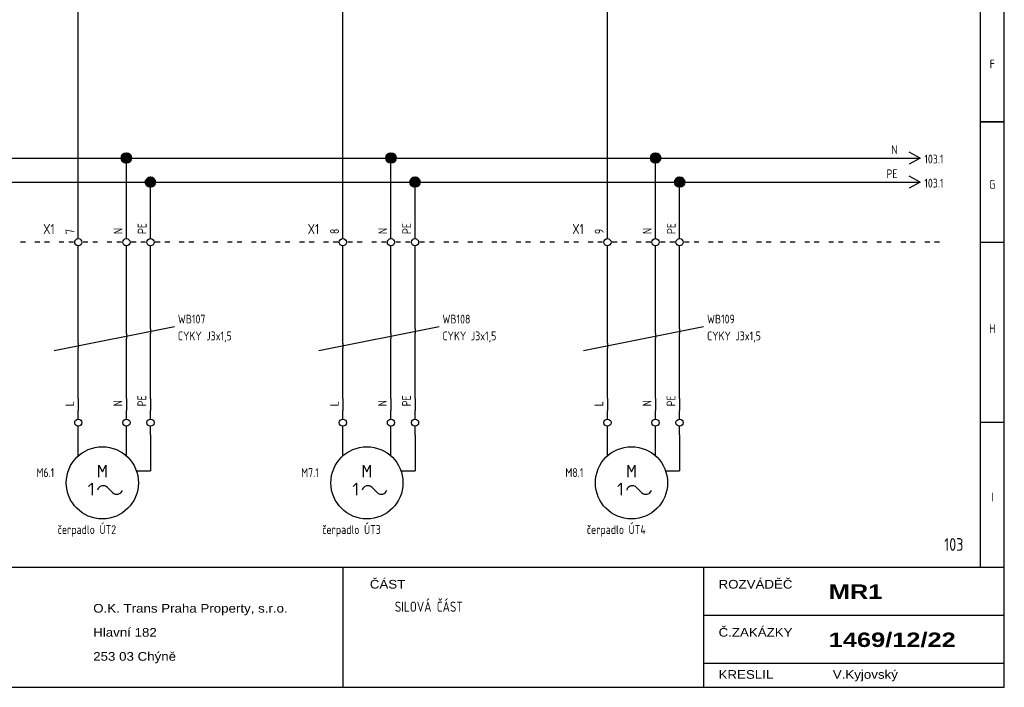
# Model space of a CAD drawing. Header units: millimetres. Extents: x 8 to 412, y 5 to 282.
# Tile 3 of 4: x 208 to 412, y 5 to 144. Entities that reach past the tile are written whole.
import ezdxf
from ezdxf.enums import TextEntityAlignment as Align

# ---------------------------------------------------------------- set-up
doc = ezdxf.new("R2010")
doc.units = ezdxf.units.MM
doc.linetypes.add('Caddy_Solid', pattern=[0])
doc.layers.add('Caddy_1', color=7, linetype='Caddy_Solid', lineweight=25)
doc.styles.add('Caddy_Arial', font='arial.ttf', dxfattribs={"width": 1.1})
doc.styles.add('Caddy_Arial Black', font='ariblk.ttf', dxfattribs={"width": 1.1})
doc.styles.add('Caddy_Vectorfont1p', font='isocp___.ttf', dxfattribs={"width": 0.9})
pattern_1 = [(28.64789, (0, 0), (-0.047942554, 0.087758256), []), (118.64789, (0, 0), (-0.087758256, -0.047942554), [])]

# ---------------------------------------------------------------- blocks, each defined once
blk = doc.blocks.new('21ADA3056AA8')
at = {"layer": 'Caddy_1', "color": 7, "linetype": 'Caddy_Solid', "lineweight": 25}
for p, q in [((412.5, 5), (412.5, 282.5)), ((407.5, 277.5), (407.5, 30)), ((412.5, 122.5), (407.5, 122.5)), ((407.5, 122.5), (412.5, 122.5)), ((407.5, 97.5), (412.5, 97.5)), ((412.5, 60), (407.5, 60)), ((7.5, 30), (412.5, 30)), ((275, 30), (275, 5)), ((350, 30), (350, 5)), ((350, 20), (412.5, 20)), ((350, 10), (412.5, 10)), ((7.5, 5), (412.5, 5))]:
    blk.add_line(p, q, dxfattribs=at)
at = {"layer": 'Caddy_1', "color": 7, "lineweight": 25, "style": 'Caddy_Vectorfont1p', "width": 0.9}
for s, p in [('F', (410, 133.61)), ('G', (410, 108.61)), ('H', (410, 78.61)), ('I', (410, 43.61))]:
    blk.add_text(s, height=1.84, dxfattribs=at).set_placement(p, align=Align.CENTER)
at = {"layer": 'Caddy_1', "color": 1, "lineweight": 25, "true_color": 0xff0000, "style": 'Caddy_Vectorfont1p', "width": 0.9}
blk.add_text('103', height=2.625, dxfattribs=at).set_placement((404, 33.38), align=Align.RIGHT)
at = {"layer": 'Caddy_1', "color": 7, "lineweight": 25}
for s, height, style, width, p in [('ČÁST', 1.8, 'Caddy_Arial', 1.1, (280.6, 25.52)), ('ROZVÁDĚČ', 1.8, 'Caddy_Arial', 1.1, (353.1, 25.52)), ('MR1', 3, 'Caddy_Arial Black', 1.1, (376, 23.38)), ('SILOVÁ ČÁST', 2.1, 'Caddy_Vectorfont1p', 0.9, (285.8, 20.7)), ('O.K. Trans Praha Property, s.r.o.', 1.8, 'Caddy_Arial', 1.1, (223.1, 20.52)), ('Hlavní 182', 1.8, 'Caddy_Arial', 1.1, (223.1, 15.52)), ('Č.ZAKÁZKY', 1.8, 'Caddy_Arial', 1.1, (353.1, 15.52)), ('1469/12/22', 3, 'Caddy_Arial Black', 1.1, (376, 13.38)), ('253 03 Chýně', 1.8, 'Caddy_Arial', 1.1, (223.1, 10.52)), ('KRESLIL', 1.8, 'Caddy_Arial', 1.1, (353.1, 6.77)), ('V.Kyjovský', 1.8, 'Caddy_Arial', 1.1, (376.85, 6.77))]:
    blk.add_text(s, height=height, dxfattribs=dict(at, style=style, width=width)).set_placement(p)
blk = doc.blocks.new('AF9B46B2BE48')
at = {"layer": 'Caddy_1', "color": 3, "linetype": 'Caddy_Solid', "lineweight": 25, "true_color": 0x00ff00}
for q in [(392.75, 111.25), (392.75, 108.75)]:
    blk.add_line((395, 110), q, dxfattribs=at)
at = {"layer": 'Caddy_1', "color": 3, "lineweight": 25, "true_color": 0x00ff00, "style": 'Caddy_Vectorfont1p', "width": 0.9}
blk.add_text('103.1', height=1.838, dxfattribs=at).set_placement((395.87, 108.86))
blk.add_attdef('$TAG160010', text='', height=1.84, dxfattribs=at).set_placement((390.29, 110.81), align=Align.RIGHT)
blk = doc.blocks.new('7002EBD78B8C')
at = {"layer": 'Caddy_1', "color": 140, "linetype": 'Caddy_Solid', "lineweight": 25, "true_color": 0x00aeee}
for q in [(392.75, 116.25), (392.75, 113.75)]:
    blk.add_line((395, 115), q, dxfattribs=at)
at = {"layer": 'Caddy_1', "color": 140, "lineweight": 25, "true_color": 0x00aeee, "style": 'Caddy_Vectorfont1p', "width": 0.9}
blk.add_text('103.1', height=1.838, dxfattribs=at).set_placement((395.87, 113.86))
blk.add_attdef('$TAG160010', text='', height=1.84, dxfattribs=at).set_placement((390.29, 115.81), align=Align.RIGHT)
blk = doc.blocks.new('C3325C27D2A3')
at = {"layer": 'Caddy_1', "color": 7, "linetype": 'Caddy_Solid', "lineweight": 25}
for p, q in [((209, 97.5), (208, 97.5)), ((212, 97.5), (211, 97.5)), ((214, 97.5), (213, 97.5)), ((217, 97.5), (216, 97.5)), ((219, 97.5), (218, 97.5)), ((222, 97.5), (221, 97.5)), ((224, 97.5), (223, 97.5)), ((227, 97.5), (226, 97.5)), ((229, 97.5), (228, 97.5)), ((232, 97.5), (231, 97.5)), ((234, 97.5), (233, 97.5)), ((237, 97.5), (236, 97.5)), ((239, 97.5), (238, 97.5)), ((242, 97.5), (241, 97.5)), ((244, 97.5), (243, 97.5)), ((247, 97.5), (246, 97.5)), ((249, 97.5), (248, 97.5)), ((252, 97.5), (251, 97.5)), ((254, 97.5), (253, 97.5)), ((257, 97.5), (256, 97.5)), ((259, 97.5), (258, 97.5)), ((262, 97.5), (261, 97.5)), ((264, 97.5), (263, 97.5)), ((267, 97.5), (266, 97.5)), ((269, 97.5), (268, 97.5)), ((272, 97.5), (271, 97.5)), ((274, 97.5), (273, 97.5)), ((277, 97.5), (276, 97.5)), ((279, 97.5), (278, 97.5)), ((282, 97.5), (281, 97.5)), ((284, 97.5), (283, 97.5)), ((287, 97.5), (286, 97.5)), ((289, 97.5), (288, 97.5)), ((292, 97.5), (291, 97.5)), ((294, 97.5), (293, 97.5)), ((297, 97.5), (296, 97.5)), ((299, 97.5), (298, 97.5)), ((302, 97.5), (301, 97.5)), ((304, 97.5), (303, 97.5)), ((307, 97.5), (306, 97.5)), ((309, 97.5), (308, 97.5)), ((312, 97.5), (311, 97.5)), ((314, 97.5), (313, 97.5)), ((317, 97.5), (316, 97.5)), ((319, 97.5), (318, 97.5)), ((322, 97.5), (321, 97.5)), ((324, 97.5), (323, 97.5)), ((327, 97.5), (326, 97.5)), ((329, 97.5), (328, 97.5)), ((332, 97.5), (331, 97.5)), ((334, 97.5), (333, 97.5)), ((337, 97.5), (336, 97.5)), ((339, 97.5), (338, 97.5)), ((342, 97.5), (341, 97.5)), ((344, 97.5), (343, 97.5)), ((347, 97.5), (346, 97.5)), ((349, 97.5), (348, 97.5)), ((352, 97.5), (351, 97.5)), ((354, 97.5), (353, 97.5)), ((357, 97.5), (356, 97.5)), ((359, 97.5), (358, 97.5)), ((362, 97.5), (361, 97.5)), ((364, 97.5), (363, 97.5)), ((367, 97.5), (366, 97.5)), ((369, 97.5), (368, 97.5)), ((372, 97.5), (371, 97.5)), ((374, 97.5), (373, 97.5)), ((377, 97.5), (376, 97.5)), ((379, 97.5), (378, 97.5)), ((382, 97.5), (381, 97.5)), ((384, 97.5), (383, 97.5)), ((387, 97.5), (386, 97.5)), ((389, 97.5), (388, 97.5)), ((392, 97.5), (391, 97.5)), ((394, 97.5), (393, 97.5)), ((397, 97.5), (396, 97.5)), ((399, 97.5), (398, 97.5))]:
    blk.add_line(p, q, dxfattribs=at)
blk = doc.blocks.new('941FDE318089')
at = {"layer": 'Caddy_1', "color": 7, "linetype": 'Caddy_Solid', "lineweight": 25}
blk.add_line((220, 76.5), (220, 75.5), dxfattribs=at)
at = {"layer": 'Caddy_1', "color": 7, "lineweight": 25, "style": 'Caddy_Vectorfont1p', "width": 0.9}
for tag, p in [('$TAG160010', (240.7, 80.61)), ('$TAG160040', (240.7, 77.11))]:
    blk.add_attdef(tag, p, '', height=1.84, dxfattribs=at)
blk = doc.blocks.new('4AA4D709BD79')
at = {"layer": 'Caddy_1', "color": 7, "linetype": 'Caddy_Solid', "lineweight": 25}
blk.add_line((230, 78.5), (230, 77.5), dxfattribs=at)
blk = doc.blocks.new('5BB46CBD1CB5')
at = {"layer": 'Caddy_1', "color": 7, "linetype": 'Caddy_Solid', "lineweight": 25}
blk.add_line((235, 79.5), (235, 78.5), dxfattribs=at)
blk = doc.blocks.new('E844A81ED5D1')
at = {"layer": 'Caddy_1', "color": 7, "linetype": 'Caddy_Solid', "lineweight": 25}
for p, q in [((220, 65), (220, 62.5)), ((230, 65), (230, 62.5)), ((235, 65), (235, 62.5)), ((220, 60.75), (220, 62.5)), ((230, 60.75), (230, 62.5)), ((235, 60.75), (235, 62.5)), ((220, 57.5), (220, 59.25)), ((220, 53.09), (220, 57.5)), ((230, 57.5), (230, 59.25)), ((230, 53.09), (230, 57.5)), ((235, 57.5), (235, 59.25)), ((235, 57.5), (235, 50)), ((224.3, 48.7), (224.3, 51.15)), ((224.3, 51.15), (225, 49.75)), ((225, 49.75), (225.7, 51.15)), ((225.7, 51.15), (225.7, 48.7)), ((232.07, 50), (235, 50)), ((222.15, 46.7), (222.85, 47.4)), ((222.85, 47.4), (222.85, 44.95)), ((226.06, 46.54), (227.11, 45.49))]:
    blk.add_line(p, q, dxfattribs=at)
for centre, radius in [((220, 60), 0.75), ((230, 60), 0.75), ((235, 60), 0.75), ((225, 47.5), 7.5)]:
    blk.add_circle(centre, radius, dxfattribs=at)
for centre, start_param, end_param in [((225.19, 45.66), 0.785398, 2.863291), ((227.99, 46.36), 3.926991, 5.961435)]:
    blk.add_ellipse(centre, major_axis=(1.24, 0), ratio=1, start_param=start_param, end_param=end_param, dxfattribs=at)
at = {"layer": 'Caddy_1', "color": 7, "lineweight": 25, "style": 'Caddy_Vectorfont1p', "width": 0.9}
for tag, p in [('$TAG175000_00', (219.14, 63.4)), ('$TAG175000_01', (229.14, 63.4)), ('$TAG175000_02', (234.14, 63.4))]:
    blk.add_attdef(tag, p, '', height=1.84, rotation=90, dxfattribs=at)
blk.add_attdef('$TAG160010', text='', height=1.84, dxfattribs=at).set_placement((215, 48.71), align=Align.RIGHT)
blk.add_attdef('$TAG160030', (215.7, 36.86), '', height=1.84, dxfattribs=at)
blk = doc.blocks.new('D0FA91544D72')
at = {"layer": 'Caddy_1', "color": 7, "linetype": 'Caddy_Solid', "lineweight": 25}
for p, q in [((220, 98.25), (220, 100)), ((220, 95), (220, 96.75))]:
    blk.add_line(p, q, dxfattribs=at)
blk.add_circle((220, 97.5), 0.75, dxfattribs=at)
at = {"layer": 'Caddy_1', "color": 7, "lineweight": 25, "style": 'Caddy_Vectorfont1p', "width": 0.9}
blk.add_text('7', height=1.84, rotation=90, dxfattribs=at).set_placement((219.19, 99.2))
blk.add_attdef('$TAG160010', text='', height=2.1, dxfattribs=at).set_placement((215.07, 99.2), align=Align.RIGHT)
blk = doc.blocks.new('FE8031AB332C')
at = {"layer": 'Caddy_1', "color": 7, "linetype": 'Caddy_Solid', "lineweight": 25}
for p, q in [((230, 98.25), (230, 100)), ((230, 95), (230, 96.75))]:
    blk.add_line(p, q, dxfattribs=at)
blk.add_circle((230, 97.5), 0.75, dxfattribs=at)
at = {"layer": 'Caddy_1', "color": 7, "lineweight": 25, "style": 'Caddy_Vectorfont1p', "width": 0.9}
blk.add_text('N', height=1.84, rotation=90, dxfattribs=at).set_placement((229.19, 99.2))
blk = doc.blocks.new('59B7D4EA1F60')
at = {"layer": 'Caddy_1', "color": 7, "linetype": 'Caddy_Solid', "lineweight": 25}
for p, q in [((235, 98.25), (235, 100)), ((235, 95), (235, 96.75))]:
    blk.add_line(p, q, dxfattribs=at)
blk.add_circle((235, 97.5), 0.75, dxfattribs=at)
at = {"layer": 'Caddy_1', "color": 7, "lineweight": 25, "style": 'Caddy_Vectorfont1p', "width": 0.9}
blk.add_text('PE', height=1.838, rotation=90, dxfattribs=at).set_placement((234.19, 99.2))
blk = doc.blocks.new('5BF8BC7D41B9')
at = {"layer": 'Caddy_1', "color": 7, "linetype": 'Caddy_Solid', "lineweight": 25}
blk.add_line((275, 76.5), (275, 75.5), dxfattribs=at)
at = {"layer": 'Caddy_1', "color": 7, "lineweight": 25, "style": 'Caddy_Vectorfont1p', "width": 0.9}
for tag, p in [('$TAG160010', (295.7, 80.61)), ('$TAG160040', (295.7, 77.11))]:
    blk.add_attdef(tag, p, '', height=1.84, dxfattribs=at)
blk = doc.blocks.new('2628E52589D6')
at = {"layer": 'Caddy_1', "color": 7, "linetype": 'Caddy_Solid', "lineweight": 25}
blk.add_line((285, 78.5), (285, 77.5), dxfattribs=at)
blk = doc.blocks.new('424C4AEBE5AE')
at = {"layer": 'Caddy_1', "color": 7, "linetype": 'Caddy_Solid', "lineweight": 25}
blk.add_line((290, 79.5), (290, 78.5), dxfattribs=at)
blk = doc.blocks.new('C7D846C03AED')
at = {"layer": 'Caddy_1', "color": 7, "linetype": 'Caddy_Solid', "lineweight": 25}
for p, q in [((275, 65), (275, 62.5)), ((285, 65), (285, 62.5)), ((290, 65), (290, 62.5)), ((275, 60.75), (275, 62.5)), ((285, 60.75), (285, 62.5)), ((290, 60.75), (290, 62.5)), ((275, 57.5), (275, 59.25)), ((275, 53.09), (275, 57.5)), ((285, 57.5), (285, 59.25)), ((285, 53.09), (285, 57.5)), ((290, 57.5), (290, 59.25)), ((290, 57.5), (290, 50)), ((279.3, 48.7), (279.3, 51.15)), ((279.3, 51.15), (280, 49.75)), ((280, 49.75), (280.7, 51.15)), ((280.7, 51.15), (280.7, 48.7)), ((287.07, 50), (290, 50)), ((277.15, 46.7), (277.85, 47.4)), ((277.85, 47.4), (277.85, 44.95)), ((281.06, 46.54), (282.11, 45.49))]:
    blk.add_line(p, q, dxfattribs=at)
for centre, radius in [((275, 60), 0.75), ((285, 60), 0.75), ((290, 60), 0.75), ((280, 47.5), 7.5)]:
    blk.add_circle(centre, radius, dxfattribs=at)
for centre, start_param, end_param in [((280.19, 45.66), 0.785398, 2.863291), ((282.99, 46.36), 3.926991, 5.961435)]:
    blk.add_ellipse(centre, major_axis=(1.24, 0), ratio=1, start_param=start_param, end_param=end_param, dxfattribs=at)
at = {"layer": 'Caddy_1', "color": 7, "lineweight": 25, "style": 'Caddy_Vectorfont1p', "width": 0.9}
for tag, p in [('$TAG175000_00', (274.14, 63.4)), ('$TAG175000_01', (284.14, 63.4)), ('$TAG175000_02', (289.14, 63.4))]:
    blk.add_attdef(tag, p, '', height=1.84, rotation=90, dxfattribs=at)
blk.add_attdef('$TAG160010', text='', height=1.84, dxfattribs=at).set_placement((270, 48.71), align=Align.RIGHT)
blk.add_attdef('$TAG160030', (270.7, 36.86), '', height=1.84, dxfattribs=at)
blk = doc.blocks.new('A37796FA8C5D')
at = {"layer": 'Caddy_1', "color": 7, "linetype": 'Caddy_Solid', "lineweight": 25}
for p, q in [((275, 98.25), (275, 100)), ((275, 95), (275, 96.75))]:
    blk.add_line(p, q, dxfattribs=at)
blk.add_circle((275, 97.5), 0.75, dxfattribs=at)
at = {"layer": 'Caddy_1', "color": 7, "lineweight": 25, "style": 'Caddy_Vectorfont1p', "width": 0.9}
blk.add_text('8', height=1.84, rotation=90, dxfattribs=at).set_placement((274.19, 99.2))
blk.add_attdef('$TAG160010', text='', height=2.1, dxfattribs=at).set_placement((270.07, 99.2), align=Align.RIGHT)
blk = doc.blocks.new('41542633737D')
at = {"layer": 'Caddy_1', "color": 7, "linetype": 'Caddy_Solid', "lineweight": 25}
for p, q in [((285, 98.25), (285, 100)), ((285, 95), (285, 96.75))]:
    blk.add_line(p, q, dxfattribs=at)
blk.add_circle((285, 97.5), 0.75, dxfattribs=at)
at = {"layer": 'Caddy_1', "color": 7, "lineweight": 25, "style": 'Caddy_Vectorfont1p', "width": 0.9}
blk.add_text('N', height=1.84, rotation=90, dxfattribs=at).set_placement((284.19, 99.2))
blk = doc.blocks.new('227A7E530178')
at = {"layer": 'Caddy_1', "color": 7, "linetype": 'Caddy_Solid', "lineweight": 25}
for p, q in [((290, 98.25), (290, 100)), ((290, 95), (290, 96.75))]:
    blk.add_line(p, q, dxfattribs=at)
blk.add_circle((290, 97.5), 0.75, dxfattribs=at)
at = {"layer": 'Caddy_1', "color": 7, "lineweight": 25, "style": 'Caddy_Vectorfont1p', "width": 0.9}
blk.add_text('PE', height=1.838, rotation=90, dxfattribs=at).set_placement((289.19, 99.2))
blk = doc.blocks.new('B644CFD5405D')
at = {"layer": 'Caddy_1', "color": 7, "linetype": 'Caddy_Solid', "lineweight": 25}
blk.add_line((330, 76.5), (330, 75.5), dxfattribs=at)
at = {"layer": 'Caddy_1', "color": 7, "lineweight": 25, "style": 'Caddy_Vectorfont1p', "width": 0.9}
for tag, p in [('$TAG160010', (350.7, 80.61)), ('$TAG160040', (350.7, 77.11))]:
    blk.add_attdef(tag, p, '', height=1.84, dxfattribs=at)
blk = doc.blocks.new('42035E8452CB')
at = {"layer": 'Caddy_1', "color": 7, "linetype": 'Caddy_Solid', "lineweight": 25}
blk.add_line((340, 78.5), (340, 77.5), dxfattribs=at)
blk = doc.blocks.new('AE7DE16A2D3A')
at = {"layer": 'Caddy_1', "color": 7, "linetype": 'Caddy_Solid', "lineweight": 25}
blk.add_line((345, 79.5), (345, 78.5), dxfattribs=at)
blk = doc.blocks.new('4EEC3053E128')
at = {"layer": 'Caddy_1', "color": 7, "linetype": 'Caddy_Solid', "lineweight": 25}
for p, q in [((330, 65), (330, 62.5)), ((340, 65), (340, 62.5)), ((345, 65), (345, 62.5)), ((330, 60.75), (330, 62.5)), ((340, 60.75), (340, 62.5)), ((345, 60.75), (345, 62.5)), ((330, 57.5), (330, 59.25)), ((330, 53.09), (330, 57.5)), ((340, 57.5), (340, 59.25)), ((340, 53.09), (340, 57.5)), ((345, 57.5), (345, 59.25)), ((345, 57.5), (345, 50)), ((334.3, 48.7), (334.3, 51.15)), ((334.3, 51.15), (335, 49.75)), ((335, 49.75), (335.7, 51.15)), ((335.7, 51.15), (335.7, 48.7)), ((342.07, 50), (345, 50)), ((332.15, 46.7), (332.85, 47.4)), ((332.85, 47.4), (332.85, 44.95)), ((336.06, 46.54), (337.11, 45.49))]:
    blk.add_line(p, q, dxfattribs=at)
for centre, radius in [((330, 60), 0.75), ((340, 60), 0.75), ((345, 60), 0.75), ((335, 47.5), 7.5)]:
    blk.add_circle(centre, radius, dxfattribs=at)
for centre, start_param, end_param in [((335.19, 45.66), 0.785398, 2.863291), ((337.99, 46.36), 3.926991, 5.961435)]:
    blk.add_ellipse(centre, major_axis=(1.24, 0), ratio=1, start_param=start_param, end_param=end_param, dxfattribs=at)
at = {"layer": 'Caddy_1', "color": 7, "lineweight": 25, "style": 'Caddy_Vectorfont1p', "width": 0.9}
for tag, p in [('$TAG175000_00', (329.14, 63.4)), ('$TAG175000_01', (339.14, 63.4)), ('$TAG175000_02', (344.14, 63.4))]:
    blk.add_attdef(tag, p, '', height=1.84, rotation=90, dxfattribs=at)
blk.add_attdef('$TAG160010', text='', height=1.84, dxfattribs=at).set_placement((325, 48.71), align=Align.RIGHT)
blk.add_attdef('$TAG160030', (325.7, 36.86), '', height=1.84, dxfattribs=at)
blk = doc.blocks.new('26DBB1CDF8C1')
at = {"layer": 'Caddy_1', "color": 7, "linetype": 'Caddy_Solid', "lineweight": 25}
for p, q in [((330, 98.25), (330, 100)), ((330, 95), (330, 96.75))]:
    blk.add_line(p, q, dxfattribs=at)
blk.add_circle((330, 97.5), 0.75, dxfattribs=at)
at = {"layer": 'Caddy_1', "color": 7, "lineweight": 25, "style": 'Caddy_Vectorfont1p', "width": 0.9}
blk.add_text('9', height=1.84, rotation=90, dxfattribs=at).set_placement((329.19, 99.2))
blk.add_attdef('$TAG160010', text='', height=2.1, dxfattribs=at).set_placement((325.07, 99.2), align=Align.RIGHT)
blk = doc.blocks.new('B8DF30887346')
at = {"layer": 'Caddy_1', "color": 7, "linetype": 'Caddy_Solid', "lineweight": 25}
for p, q in [((340, 98.25), (340, 100)), ((340, 95), (340, 96.75))]:
    blk.add_line(p, q, dxfattribs=at)
blk.add_circle((340, 97.5), 0.75, dxfattribs=at)
at = {"layer": 'Caddy_1', "color": 7, "lineweight": 25, "style": 'Caddy_Vectorfont1p', "width": 0.9}
blk.add_text('N', height=1.84, rotation=90, dxfattribs=at).set_placement((339.19, 99.2))
blk = doc.blocks.new('453A12D56AB2')
at = {"layer": 'Caddy_1', "color": 7, "linetype": 'Caddy_Solid', "lineweight": 25}
for p, q in [((345, 98.25), (345, 100)), ((345, 95), (345, 96.75))]:
    blk.add_line(p, q, dxfattribs=at)
blk.add_circle((345, 97.5), 0.75, dxfattribs=at)
at = {"layer": 'Caddy_1', "color": 7, "lineweight": 25, "style": 'Caddy_Vectorfont1p', "width": 0.9}
blk.add_text('PE', height=1.838, rotation=90, dxfattribs=at).set_placement((344.19, 99.2))

msp = doc.modelspace()

# ---------------------------------------------------------------- hatches: boundary and pattern name
at = {"layer": 'Caddy_1', "true_color": 0x00aeee}
h = msp.add_hatch(dxfattribs=at)
h.set_pattern_fill('_USER', color=140, scale=0.1, angle=28.6479, style=0, double=1, pattern_type=0)
h.set_pattern_definition(pattern_1)
edge = h.paths.add_edge_path(flags=0)
edge.add_arc((230, 115), 1, 0, 360)
h = msp.add_hatch(dxfattribs=at)
h.set_pattern_fill('_USER', color=140, scale=0.1, angle=28.6479, style=0, double=1, pattern_type=0)
h.set_pattern_definition(pattern_1)
edge = h.paths.add_edge_path(flags=0)
edge.add_arc((285, 115), 1, 0, 360)
h = msp.add_hatch(dxfattribs=at)
h.set_pattern_fill('_USER', color=140, scale=0.1, angle=28.6479, style=0, double=1, pattern_type=0)
h.set_pattern_definition(pattern_1)
edge = h.paths.add_edge_path(flags=0)
edge.add_arc((340, 115), 1, 0, 360)
at = {"layer": 'Caddy_1', "true_color": 0x00ff00}
h = msp.add_hatch(dxfattribs=at)
h.set_pattern_fill('_USER', color=3, scale=0.1, angle=28.6479, style=0, double=1, pattern_type=0)
h.set_pattern_definition(pattern_1)
edge = h.paths.add_edge_path(flags=0)
edge.add_arc((235, 110), 1, 0, 360)
h = msp.add_hatch(dxfattribs=at)
h.set_pattern_fill('_USER', color=3, scale=0.1, angle=28.6479, style=0, double=1, pattern_type=0)
h.set_pattern_definition(pattern_1)
edge = h.paths.add_edge_path(flags=0)
edge.add_arc((290, 110), 1, 0, 360)
h = msp.add_hatch(dxfattribs=at)
h.set_pattern_fill('_USER', color=3, scale=0.1, angle=28.6479, style=0, double=1, pattern_type=0)
h.set_pattern_definition(pattern_1)
edge = h.paths.add_edge_path(flags=0)
edge.add_arc((345, 110), 1, 0, 360)

# ---------------------------------------------------------------- linework, layer by layer
at = {"layer": 'Caddy_1', "color": 7, "linetype": 'Caddy_Solid', "lineweight": 25}
for p, q in [((220, 100), (220, 205)), ((275, 100), (275, 205)), ((330, 100), (330, 205)), ((230, 100), (230, 115)), ((285, 100), (285, 115)), ((340, 100), (340, 115)), ((235, 100), (235, 110)), ((290, 100), (290, 110)), ((345, 100), (345, 110)), ((220, 76.5), (220, 95)), ((230, 78.5), (230, 95)), ((235, 79.5), (235, 95)), ((275, 76.5), (275, 95)), ((285, 78.5), (285, 95)), ((290, 79.5), (290, 95)), ((330, 76.5), (330, 95)), ((340, 78.5), (340, 95)), ((345, 79.5), (345, 95)), ((215, 75), (240, 80)), ((270, 75), (295, 80)), ((325, 75), (350, 80)), ((235, 65), (235, 78.5)), ((290, 65), (290, 78.5)), ((345, 65), (345, 78.5)), ((230, 65), (230, 77.5)), ((285, 65), (285, 77.5)), ((340, 65), (340, 77.5)), ((220, 65), (220, 75.5)), ((275, 65), (275, 75.5)), ((330, 65), (330, 75.5))]:
    msp.add_line(p, q, dxfattribs=at)
at = {"layer": 'Caddy_1', "color": 140, "linetype": 'Caddy_Solid', "lineweight": 25, "true_color": 0x00aeee}
for p, q in [((175, 115), (230, 115)), ((230, 115), (285, 115)), ((285, 115), (340, 115)), ((340, 115), (395, 115))]:
    msp.add_line(p, q, dxfattribs=at)
at = {"layer": 'Caddy_1', "color": 3, "linetype": 'Caddy_Solid', "lineweight": 25, "true_color": 0x00ff00}
for p, q in [((180, 110), (235, 110)), ((235, 110), (290, 110)), ((290, 110), (345, 110)), ((345, 110), (395, 110))]:
    msp.add_line(p, q, dxfattribs=at)
at = {"layer": 'Caddy_1', "color": 140, "lineweight": 40, "true_color": 0x00aeee}
for centre in [(230, 115), (285, 115), (340, 115)]:
    msp.add_circle(centre, 1, dxfattribs=at)
at = {"layer": 'Caddy_1', "color": 3, "lineweight": 40, "true_color": 0x00ff00}
for centre in [(235, 110), (290, 110), (345, 110)]:
    msp.add_circle(centre, 1, dxfattribs=at)

# ---------------------------------------------------------------- block references
at = {"layer": 'Caddy_1'}
for name in ['21ADA3056AA8', 'FE8031AB332C', '59B7D4EA1F60', '41542633737D', '227A7E530178', 'B8DF30887346', '453A12D56AB2', 'C3325C27D2A3', '4AA4D709BD79', '5BB46CBD1CB5', '2628E52589D6', '424C4AEBE5AE', '42035E8452CB', 'AE7DE16A2D3A']:
    msp.add_blockref(name, (0, 0, 1), dxfattribs=at)
ref = msp.add_blockref('7002EBD78B8C', (0, 0, 1), dxfattribs=at)
ref.add_attrib('$TAG160010', 'N', dxfattribs={"color": 140, "lineweight": 25, "true_color": 0x00aeee, "height": 1.84, "style": 'Caddy_Vectorfont1p', "width": 0.9}).set_placement((390.29, 115.81), align=Align.RIGHT)
ref = msp.add_blockref('AF9B46B2BE48', (0, 0, 1), dxfattribs=at)
ref.add_attrib('$TAG160010', 'PE', dxfattribs={"color": 3, "lineweight": 25, "true_color": 0x00ff00, "height": 1.838, "style": 'Caddy_Vectorfont1p', "width": 0.9}).set_placement((390.29, 110.81), align=Align.RIGHT)
ref = msp.add_blockref('D0FA91544D72', (0, 0, 1), dxfattribs=at)
ref.add_attrib('$TAG160010', 'X1', dxfattribs={"color": 7, "lineweight": 25, "height": 2.1, "style": 'Caddy_Vectorfont1p', "width": 0.9}).set_placement((215.07, 99.2), align=Align.RIGHT)
ref = msp.add_blockref('A37796FA8C5D', (0, 0, 1), dxfattribs=at)
ref.add_attrib('$TAG160010', 'X1', dxfattribs={"color": 7, "lineweight": 25, "height": 2.1, "style": 'Caddy_Vectorfont1p', "width": 0.9}).set_placement((270.07, 99.2), align=Align.RIGHT)
ref = msp.add_blockref('26DBB1CDF8C1', (0, 0, 1), dxfattribs=at)
ref.add_attrib('$TAG160010', 'X1', dxfattribs={"color": 7, "lineweight": 25, "height": 2.1, "style": 'Caddy_Vectorfont1p', "width": 0.9}).set_placement((325.07, 99.2), align=Align.RIGHT)
ref = msp.add_blockref('941FDE318089', (0, 0, 1), dxfattribs=at)
ref.add_attrib('$TAG160010', 'WB107', (240.7, 80.61), dxfattribs={"color": 7, "lineweight": 25, "height": 1.838, "style": 'Caddy_Vectorfont1p', "width": 0.9})
ref.add_attrib('$TAG160040', 'CYKY J3x1,5', (240.7, 77.11), dxfattribs={"color": 7, "lineweight": 25, "height": 1.8375, "style": 'Caddy_Vectorfont1p', "width": 0.9})
ref = msp.add_blockref('5BF8BC7D41B9', (0, 0, 1), dxfattribs=at)
ref.add_attrib('$TAG160010', 'WB108', (295.7, 80.61), dxfattribs={"color": 7, "lineweight": 25, "height": 1.838, "style": 'Caddy_Vectorfont1p', "width": 0.9})
ref.add_attrib('$TAG160040', 'CYKY J3x1,5', (295.7, 77.11), dxfattribs={"color": 7, "lineweight": 25, "height": 1.8375, "style": 'Caddy_Vectorfont1p', "width": 0.9})
ref = msp.add_blockref('B644CFD5405D', (0, 0, 1), dxfattribs=at)
ref.add_attrib('$TAG160010', 'WB109', (350.7, 80.61), dxfattribs={"color": 7, "lineweight": 25, "height": 1.838, "style": 'Caddy_Vectorfont1p', "width": 0.9})
ref.add_attrib('$TAG160040', 'CYKY J3x1,5', (350.7, 77.11), dxfattribs={"color": 7, "lineweight": 25, "height": 1.8375, "style": 'Caddy_Vectorfont1p', "width": 0.9})
ref = msp.add_blockref('E844A81ED5D1', (0, 0, 1), dxfattribs=at)
ref.add_attrib('$TAG160010', 'M6.1', dxfattribs={"color": 7, "lineweight": 25, "height": 1.838, "style": 'Caddy_Vectorfont1p', "width": 0.9}).set_placement((215, 48.71), align=Align.RIGHT)
ref.add_attrib('$TAG175000_00', 'L', (219.14, 63.4), dxfattribs={"color": 7, "lineweight": 25, "height": 1.84, "rotation": 90, "style": 'Caddy_Vectorfont1p', "width": 0.9})
ref.add_attrib('$TAG175000_01', 'N', (229.14, 63.4), dxfattribs={"color": 7, "lineweight": 25, "height": 1.84, "rotation": 90, "style": 'Caddy_Vectorfont1p', "width": 0.9})
ref.add_attrib('$TAG175000_02', 'PE', (234.14, 63.4), dxfattribs={"color": 7, "lineweight": 25, "height": 1.838, "rotation": 90, "style": 'Caddy_Vectorfont1p', "width": 0.9})
ref.add_attrib('$TAG160030', 'čerpadlo ÚT2', (215.7, 36.86), dxfattribs={"color": 7, "lineweight": 25, "height": 1.8375, "style": 'Caddy_Vectorfont1p', "width": 0.9})
ref = msp.add_blockref('C7D846C03AED', (0, 0, 1), dxfattribs=at)
ref.add_attrib('$TAG160010', 'M7.1', dxfattribs={"color": 7, "lineweight": 25, "height": 1.838, "style": 'Caddy_Vectorfont1p', "width": 0.9}).set_placement((270, 48.71), align=Align.RIGHT)
ref.add_attrib('$TAG175000_00', 'L', (274.14, 63.4), dxfattribs={"color": 7, "lineweight": 25, "height": 1.84, "rotation": 90, "style": 'Caddy_Vectorfont1p', "width": 0.9})
ref.add_attrib('$TAG175000_01', 'N', (284.14, 63.4), dxfattribs={"color": 7, "lineweight": 25, "height": 1.84, "rotation": 90, "style": 'Caddy_Vectorfont1p', "width": 0.9})
ref.add_attrib('$TAG175000_02', 'PE', (289.14, 63.4), dxfattribs={"color": 7, "lineweight": 25, "height": 1.838, "rotation": 90, "style": 'Caddy_Vectorfont1p', "width": 0.9})
ref.add_attrib('$TAG160030', 'čerpadlo ÚT3', (270.7, 36.86), dxfattribs={"color": 7, "lineweight": 25, "height": 1.8375, "style": 'Caddy_Vectorfont1p', "width": 0.9})
ref = msp.add_blockref('4EEC3053E128', (0, 0, 1), dxfattribs=at)
ref.add_attrib('$TAG160010', 'M8.1', dxfattribs={"color": 7, "lineweight": 25, "height": 1.838, "style": 'Caddy_Vectorfont1p', "width": 0.9}).set_placement((325, 48.71), align=Align.RIGHT)
ref.add_attrib('$TAG175000_00', 'L', (329.14, 63.4), dxfattribs={"color": 7, "lineweight": 25, "height": 1.84, "rotation": 90, "style": 'Caddy_Vectorfont1p', "width": 0.9})
ref.add_attrib('$TAG175000_01', 'N', (339.14, 63.4), dxfattribs={"color": 7, "lineweight": 25, "height": 1.84, "rotation": 90, "style": 'Caddy_Vectorfont1p', "width": 0.9})
ref.add_attrib('$TAG175000_02', 'PE', (344.14, 63.4), dxfattribs={"color": 7, "lineweight": 25, "height": 1.838, "rotation": 90, "style": 'Caddy_Vectorfont1p', "width": 0.9})
ref.add_attrib('$TAG160030', 'čerpadlo ÚT4', (325.7, 36.86), dxfattribs={"color": 7, "lineweight": 25, "height": 1.8375, "style": 'Caddy_Vectorfont1p', "width": 0.9})

doc.saveas('drawing.dxf')
